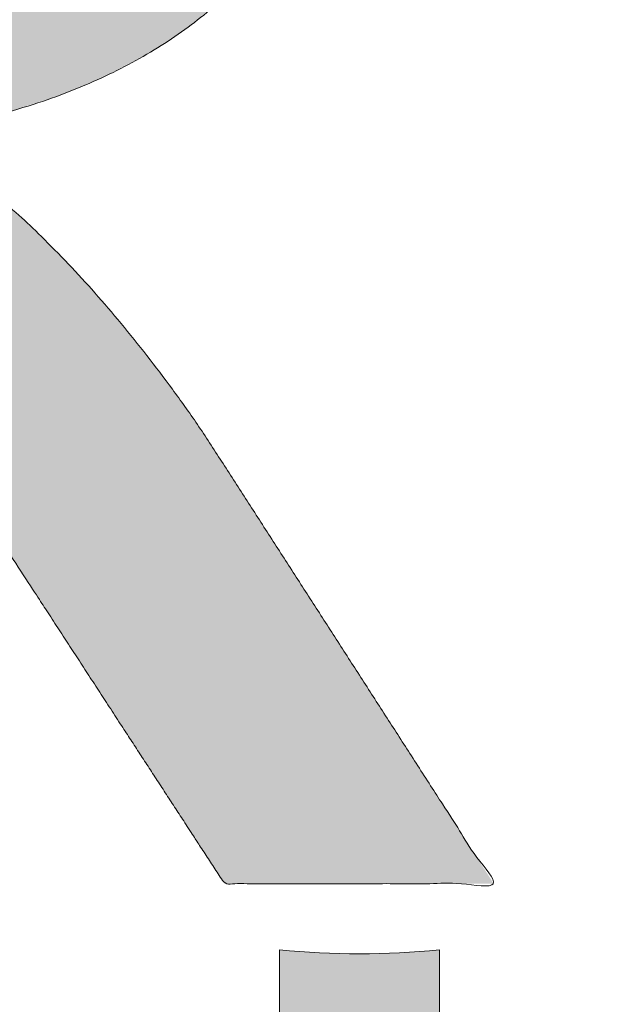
# Model space of a CAD drawing. Header units: inches. Extents: x -416 to -272, y -73 to 47.
# Tile 11 of 206: x -407.312 to -406.429, y -23.252 to -21.799. Entities that reach past the tile are written whole.
import ezdxf

# ---------------------------------------------------------------- set-up
doc = ezdxf.new("R2010")
doc.units = ezdxf.units.IN
doc.header["$LTSCALE"] = 32
doc.header["$MEASUREMENT"] = 0
doc.header["$PDMODE"] = 1
doc.header["$PDSIZE"] = -2
doc.linetypes.add('Dash Style-1', pattern=[0.083328, 0.041656, -0.041672])
for name, color, linetype, lineweight in [('Black', 7, 'Continuous', 18), ('DashLine', 7, 'Continuous', 13), ('DashLineFill', 7, 'Dash Style-1', 13), ('Drawing', 7, 'Continuous', 18), ('Leg_Locator', 7, 'Continuous', 13), ('Metal-DeskStructure', 7, 'Continuous', 13), ('None', 7, 'Continuous', 18), ('SolidLine', 7, 'Continuous', 15), ('Wood_1-H', 7, 'Continuous', 13)]:
    doc.layers.add(name, color=color, linetype=linetype, lineweight=lineweight)
doc.layers.add('Metal-Leg', color=7, linetype='Continuous', lineweight=18, true_color=0x4c4c4c)
pattern_1 = [(45, (0, 0), (-1.61301565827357, 1.935715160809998), []), (45, (-1.0608, 1.0608), (-0.4723460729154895, 0.4167612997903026), [])]

# ---------------------------------------------------------------- blocks, each defined once
blk = doc.blocks.new('1BRPFY-Leg_Plate (2D)')
at = {"layer": 'DashLineFill', "linetype": 'Continuous', "lineweight": 13}
h = blk.add_hatch(dxfattribs=at)
h.set_pattern_fill('Steel', color=253, style=0, pattern_type=2)
h.set_pattern_definition(pattern_1)
edge = h.paths.add_edge_path()
edge.add_arc((-1.704724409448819, 1.704724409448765), 0.1259842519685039, 90, 180, ccw=False)
edge.add_line((-1.704724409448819, 1.830708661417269), (1.704724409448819, 1.830708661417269))
edge.add_arc((1.704724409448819, 1.704724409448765), 0.1259842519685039, 0, 90, ccw=False)
edge.add_line((1.830708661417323, 1.704724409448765), (1.830708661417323, -1.704724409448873))
edge.add_arc((1.704724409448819, -1.704724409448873), 0.125984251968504, -89.99999999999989, 1.1368683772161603e-13, ccw=False)
edge.add_line((1.704724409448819, -1.830708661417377), (-1.704724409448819, -1.830708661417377))
edge.add_arc((-1.704724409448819, -1.704724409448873), 0.125984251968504, 180, 269.99999999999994, ccw=False)
edge.add_line((-1.830708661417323, -1.704724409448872), (-1.830708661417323, 1.704724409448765))
at = {"layer": 'SolidLine', "flags": 128}
blk.add_lwpolyline([(-0.5938289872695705, -0.5368025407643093), (-0.5775368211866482, -0.5488856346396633), (-0.5625074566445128, -0.5625074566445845), (-0.5488856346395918, -0.5775368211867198), (-0.5368025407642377, -0.5938289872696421), (-0.5263745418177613, -0.611227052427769), (-0.5177020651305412, -0.6295634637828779), (-0.5108686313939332, -0.6486616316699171), (-0.5059400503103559, -0.6683376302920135), (-0.5029637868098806, -0.688401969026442), (-0.5019685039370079, -0.7086614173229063), (-0.5029637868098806, -0.7289208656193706), (-0.5059400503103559, -0.748985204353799), (-0.5108686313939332, -0.7686612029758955), (-0.5177020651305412, -0.7877593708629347), (-0.5263745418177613, -0.8060957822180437), (-0.5368025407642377, -0.8234938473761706), (-0.5488856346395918, -0.8397860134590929), (-0.5625074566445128, -0.8548153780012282), (-0.5775368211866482, -0.8684372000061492), (-0.5938289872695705, -0.8805202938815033)], dxfattribs=at)
at = {"layer": 'SolidLine', "linetype": 'Continuous', "lineweight": 5}
blk.add_point((0, -5.371031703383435e-14), dxfattribs=at)
blk = doc.blocks.new('1BRPX8-Util_Bkt_Lg-F (2D)')
at = {"layer": 'DashLineFill', "linetype": 'Continuous', "lineweight": 13}
h = blk.add_hatch(dxfattribs=at)
h.set_pattern_fill('Steel', color=253, style=0, pattern_type=2)
h.set_pattern_definition(pattern_1)
edge = h.paths.add_edge_path()
edge.add_line((-4.468503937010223, 7.539370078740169), (-2.421259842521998, 7.539370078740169))
edge.add_line((-2.421259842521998, 7.539370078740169), (-2.421259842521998, 7.917322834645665))
edge.add_arc((-2.303149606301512, 7.91732283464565), 0.1181102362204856, 90.0000000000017, 179.9999999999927, ccw=False)
edge.add_line((-2.303149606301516, 8.035433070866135), (2.303149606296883, 8.035433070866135))
edge.add_arc((2.30314960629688, 7.917322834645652), 0.1181102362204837, 6.423306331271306e-12, 89.99999999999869, ccw=False)
edge.add_line((2.421259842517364, 7.917322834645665), (2.421259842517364, 7.539370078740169))
edge.add_line((2.421259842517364, 7.539370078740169), (4.46850393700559, 7.539370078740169))
edge.add_line((4.46850393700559, 7.539370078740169), (4.46850393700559, 7.405511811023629))
edge.add_line((4.46850393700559, 7.405511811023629), (3.129921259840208, 7.405511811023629))
edge.add_line((3.129921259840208, 7.405511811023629), (3.129921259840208, -2.011811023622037))
edge.add_line((3.129921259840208, -2.011811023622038), (4.46850393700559, -2.011811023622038))
edge.add_line((4.46850393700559, -2.011811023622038), (4.46850393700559, -2.145669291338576))
edge.add_line((4.46850393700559, -2.145669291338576), (2.421259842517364, -2.145669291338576))
edge.add_line((2.421259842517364, -2.145669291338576), (2.421259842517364, -2.523622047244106))
edge.add_arc((2.303149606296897, -2.523622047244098), 0.1181102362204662, 269.9999999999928, 359.9999999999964, ccw=False)
edge.add_line((2.303149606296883, -2.641732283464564), (-2.303149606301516, -2.641732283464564))
edge.add_arc((-2.303149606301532, -2.523622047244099), 0.1181102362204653, 180.0000000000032, 270.0000000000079, ccw=False)
edge.add_line((-2.421259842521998, -2.523622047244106), (-2.421259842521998, -2.145669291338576))
edge.add_line((-2.421259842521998, -2.145669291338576), (-4.468503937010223, -2.145669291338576))
edge.add_line((-4.468503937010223, -2.145669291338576), (-4.468503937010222, -2.011811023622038))
edge.add_line((-4.468503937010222, -2.011811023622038), (-3.129921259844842, -2.011811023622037))
edge.add_line((-3.129921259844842, -2.011811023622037), (-3.129921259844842, 7.405511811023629))
edge.add_line((-3.129921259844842, 7.405511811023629), (-4.468503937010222, 7.405511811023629))
edge.add_line((-4.468503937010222, 7.405511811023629), (-4.468503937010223, 7.539370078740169))
at = {"layer": 'SolidLine', "flags": 128}
for points in [[(-0.6203331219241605, -0.2685420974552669), (-0.5772333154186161, -0.2793380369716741), (-0.5353992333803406, -0.2943065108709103), (-0.4952337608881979, -0.3133033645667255), (-0.4571237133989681, -0.3361456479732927), (-0.4214361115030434, -0.362613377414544), (-0.3885146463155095, -0.3924516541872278), (-0.3586763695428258, -0.4253731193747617), (-0.3322086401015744, -0.4610607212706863), (-0.3093663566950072, -0.4991707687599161), (-0.290369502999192, -0.5393362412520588), (-0.2754010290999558, -0.5811703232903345), (-0.2646050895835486, -0.6242701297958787), (-0.2580856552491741, -0.6682205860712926), (-0.2559055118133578, -0.7125984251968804), (-0.2580856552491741, -0.7569762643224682), (-0.2646050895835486, -0.8009267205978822), (-0.2754010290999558, -0.8440265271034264), (-0.290369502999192, -0.8858606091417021), (-0.3093663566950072, -0.9260260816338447), (-0.3322086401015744, -0.9641361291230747), (-0.3586763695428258, -0.999823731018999), (-0.3885146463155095, -1.032745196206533), (-0.4214361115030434, -1.062583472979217), (-0.4571237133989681, -1.089051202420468), (-0.4952337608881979, -1.111893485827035), (-0.5353992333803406, -1.13089033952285), (-0.5772333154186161, -1.145858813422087), (-0.6203331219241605, -1.156654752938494)], [(0.3093663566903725, -0.9260260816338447), (0.2903695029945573, -0.8858606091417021), (0.275401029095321, -0.8440265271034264), (0.2646050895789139, -0.8009267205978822), (0.2580856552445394, -0.7569762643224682), (0.2559055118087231, -0.7125984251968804), (0.2580856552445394, -0.6682205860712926), (0.2646050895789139, -0.6242701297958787), (0.275401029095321, -0.5811703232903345), (0.2903695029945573, -0.5393362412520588), (0.3093663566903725, -0.4991707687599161)]]:
    blk.add_lwpolyline(points, dxfattribs=at)
at = {"layer": 'SolidLine', "linetype": 'Continuous', "lineweight": 5}
blk.add_point((1.104977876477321e-14, -7.385168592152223e-14), dxfattribs=at)
blk = doc.blocks.new('Slate-LegBrace (2D)')
at = {"layer": 'DashLineFill', "linetype": 'Continuous', "lineweight": 13}
h = blk.add_hatch(dxfattribs=at)
h.set_pattern_fill('Steel', color=253, style=0, pattern_type=2)
h.set_pattern_definition(pattern_1)
edge = h.paths.add_edge_path()
edge.add_line((-2.199587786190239, -0.1351515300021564), (-1.374775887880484, -0.1351515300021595))
edge.add_arc((3.774758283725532e-15, -0.01355418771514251), 1.380142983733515, 185.0545920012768, 354.9454079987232)
edge.add_line((1.374775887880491, -0.13515153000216), (2.199718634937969, -0.1351515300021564))
edge.add_arc((6.542437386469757e-05, -0.01705725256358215), 2.202821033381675, 183.0731271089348, 356.92687289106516, ccw=False)
h = blk.add_hatch(dxfattribs=at)
h.set_pattern_fill('Steel', color=253, style=0, pattern_type=2)
h.set_pattern_definition(pattern_1)
edge = h.paths.add_edge_path()
edge.add_line((2.191696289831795, -0.2375138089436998), (1.463739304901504, -0.2375137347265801))
edge.add_arc((-6.542437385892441e-05, -0.01704129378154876), 1.480314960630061, 188.5652811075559, 351.4347188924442, ccw=False)
edge.add_line((-1.463870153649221, -0.2375137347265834), (-2.191827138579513, -0.2375138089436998))
edge.add_line((-2.191827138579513, -0.2375138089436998), (-2.199718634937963, -0.1351515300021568))
edge.add_line((-2.199718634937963, -0.1351515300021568), (-1.374775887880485, -0.1351515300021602))
edge.add_arc((2.886579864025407e-15, -0.01355418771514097), 1.380142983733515, 185.0545920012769, 354.9454079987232)
edge.add_line((1.37477588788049, -0.1351515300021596), (2.199587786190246, -0.1351515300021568))
edge.add_line((2.199587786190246, -0.1351515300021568), (2.191696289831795, -0.2375138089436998))
at = {"layer": 'DashLine', "linetype": 'Continuous', "lineweight": 5}
blk.add_point((-4.475859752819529e-14, 3.580687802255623e-14), dxfattribs=at)
at = {"layer": 'DashLineFill', "flags": 128}
for points in [[(2.191696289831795, -0.2375138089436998), (1.463739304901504, -0.2375137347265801, -0.860662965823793), (-1.463870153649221, -0.2375137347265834), (-2.191827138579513, -0.2375138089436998), (-2.199718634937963, -0.1351515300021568), (-1.374775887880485, -0.1351515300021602, 0.9154551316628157), (1.37477588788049, -0.1351515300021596), (2.199587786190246, -0.1351515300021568)], [(-2.199587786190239, -0.1351515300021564), (-1.374775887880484, -0.1351515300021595, 0.9154551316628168), (1.374775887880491, -0.13515153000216), (2.199718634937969, -0.1351515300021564, -0.9477524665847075)]]:
    blk.add_lwpolyline(points, format="xyb", close=True, dxfattribs=at)
blk = doc.blocks.new('TLLegSleeve (2D)')
at = {"layer": 'DashLineFill', "linetype": 'Continuous', "lineweight": 13}
h = blk.add_hatch(dxfattribs=at)
h.set_pattern_fill('Steel', color=253, style=0, pattern_type=2)
h.set_pattern_definition(pattern_1)
edge = h.paths.add_edge_path()
edge.add_line((1.08267716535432, 1.402343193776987), (1.08267716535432, 2.913385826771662))
edge.add_arc((-1.707523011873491e-13, 2.913385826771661), 1.08267716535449, 4.479377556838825e-14, 180)
edge.add_line((-1.082677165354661, 2.913385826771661), (-1.08267716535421, 1.402343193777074))
edge.add_arc((-1.332267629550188e-15, 2.886579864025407e-15), 1.771653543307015, 127.6698869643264, 412.330113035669)
edge.add_line((1.08267716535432, 1.402343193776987), (1.08267716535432, 1.402343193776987))
edge = h.paths.add_edge_path()
edge.add_arc((1.665334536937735e-15, 2.91338582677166), 0.7480314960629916, 0, 180, ccw=False)
edge.add_arc((1.665334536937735e-15, 2.91338582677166), 0.7480314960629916, 180, 360, ccw=False)
edge = h.paths.add_edge_path()
edge.add_arc((-1.723066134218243e-13, 9.149983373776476e-17), 1.437007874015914, 0, 180, ccw=False)
edge.add_arc((-1.723066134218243e-13, 5.70119602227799e-16), 1.437007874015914, 180, 360, ccw=False)
at = {"layer": 'DashLineFill', "flags": 128}
for points in [[(1.08267716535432, 1.402343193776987), (1.08267716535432, 2.913385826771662, 0.9999999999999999), (-1.082677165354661, 2.913385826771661), (-1.08267716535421, 1.402343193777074, 2.931618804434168), (1.08267716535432, 1.402343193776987)], [(-1.437007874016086, 3.308097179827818e-16, -0.9999999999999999), (1.437007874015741, 3.308097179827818e-16, -0.9999999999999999)]]:
    blk.add_lwpolyline(points, format="xyb", close=True, dxfattribs=at)
at = {"layer": 'DashLineFill', "linetype": 'Continuous', "lineweight": 5}
blk.add_point((-1.723206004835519e-13, 3.308097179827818e-16), dxfattribs=at)
blk = doc.blocks.new('Group-84')
at = {"layer": 'SolidLine', "flags": 128}
blk.add_lwpolyline([(7.34251968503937, -8.30708661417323, -0.414213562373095), (9.05511811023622, -6.594488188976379, -0.414213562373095), (10.76771653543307, -8.30708661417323, -0.414213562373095), (9.05511811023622, -10.01968503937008, -0.414213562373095)], format="xyb", close=True, dxfattribs=at)
at = {"layer": 'Wood_1-H', "color": 7}
for name in ['1BRPX8-Util_Bkt_Lg-F (2D)', 'TLLegSleeve (2D)', 'Slate-LegBrace (2D)', '1BRPFY-Leg_Plate (2D)']:
    blk.add_blockref(name, (9.05511811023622, -8.30708661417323), dxfattribs=at)
blk = doc.blocks.new('TL14_lower_leg (2D)')
at = {"layer": 'DashLine', "flags": 128}
blk.add_lwpolyline([(1.371317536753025, 0.1350629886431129), (1.377952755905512, 1.783045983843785e-14), (1.371317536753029, -0.1350629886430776), (1.351475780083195, -0.2688252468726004), (1.318618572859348, -0.3999985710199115), (1.27306234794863, -0.5273196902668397), (1.215245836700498, -0.6495624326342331), (1.145725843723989, -0.7655495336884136), (1.065171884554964, -0.8741639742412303), (0.9743597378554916, -0.9743597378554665), (0.8741639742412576, -1.065171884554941), (0.7655495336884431, -1.14572584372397), (0.6495624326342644, -1.215245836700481), (0.5273196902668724, -1.273062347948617), (0.3999985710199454, -1.318618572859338), (0.2688252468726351, -1.351475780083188), (0.135062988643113, -1.371317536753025), (1.777195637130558e-14, -1.377952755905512), (-0.1350629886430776, -1.371317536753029), (-0.2688252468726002, -1.351475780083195), (-0.3999985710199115, -1.318618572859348), (-0.5273196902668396, -1.27306234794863)], dxfattribs=at)
at = {"layer": 'DashLine', "linetype": 'Continuous', "lineweight": 5}
blk.add_point((0, 0), dxfattribs=at)
blk = doc.blocks.new('Group-50')
at = {"layer": 'DashLineFill', "linetype": 'Continuous', "lineweight": 13}
h = blk.add_hatch(dxfattribs=at)
h.set_pattern_fill('Steel', color=253, style=0, pattern_type=2)
h.set_pattern_definition(pattern_1)
h.paths.add_polyline_path([(-2.066929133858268, 1.397637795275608), (2.066929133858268, 1.397637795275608), (2.066929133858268, 0.1377952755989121), (2.106299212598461, 0.1377952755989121), (2.106299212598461, -0.1377952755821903), (2.066929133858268, -0.1377952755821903), (2.066929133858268, -5.275590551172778), (2.106299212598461, -5.275590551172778), (2.106299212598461, -5.55118110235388), (2.066929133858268, -5.55118110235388), (2.066929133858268, -5.82677165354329), (-2.066929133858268, -5.82677165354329), (-2.066929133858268, -5.55118110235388), (-2.106299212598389, -5.55118110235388), (-2.106299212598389, -5.275590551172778), (-2.066929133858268, -5.275590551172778), (-2.066929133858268, -0.1377952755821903), (-2.106299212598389, -0.1377952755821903), (-2.106299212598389, 0.1377952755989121), (-2.066929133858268, 0.1377952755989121)])
at = {"layer": 'SolidLine', "linetype": 'Continuous', "lineweight": 5}
blk.add_point((0, 0), dxfattribs=at)
blk = doc.blocks.new('TL14_upper_leg (2D)')
at = {"layer": 'DashLine', "flags": 128}
blk.add_lwpolyline([(1.214595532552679, 0.1196272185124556), (1.22047244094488, 7.47323834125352e-17), (1.214595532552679, -0.1196272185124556), (1.197021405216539, -0.2381023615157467), (1.167919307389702, -0.3542844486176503), (1.127569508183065, -0.467054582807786), (1.076360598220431, -0.5753267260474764), (1.01478574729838, -0.6780581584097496), (0.9434379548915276, -0.7742595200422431), (0.8630043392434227, -0.8630043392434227), (0.7742595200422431, -0.9434379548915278), (0.6780581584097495, -1.01478574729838), (0.5753267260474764, -1.076360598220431), (0.4670545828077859, -1.127569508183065), (0.3542844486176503, -1.167919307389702), (0.2381023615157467, -1.197021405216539), (0.1196272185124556, -1.214595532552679), (0, -1.22047244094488), (-0.1196272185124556, -1.214595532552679), (-0.2381023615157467, -1.197021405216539), (-0.3542844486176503, -1.167919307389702), (-0.4670545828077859, -1.127569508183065), (-0.5753267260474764, -1.076360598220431)], dxfattribs=at)
at = {"layer": 'Metal-Leg', "linetype": 'Continuous', "lineweight": 5}
blk.add_point((0, 0), dxfattribs=at)
at = {"layer": 'DashLine', "color": 7}
blk.add_blockref('Group-50', (0, 0), dxfattribs=at)
blk = doc.blocks.new('Group-55')
at = {"layer": 'DashLine'}
for p, q in [((0.0001991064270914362, 3.818897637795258), (0.0001991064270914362, 4.055118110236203)), ((-0.117911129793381, 3.700787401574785), (-0.3541316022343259, 3.700787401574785)), ((0.1183093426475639, 3.700787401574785), (0.3545298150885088, 3.700787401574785)), ((0.0001991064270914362, 3.582677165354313), (0.0001991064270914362, 3.346456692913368))]:
    blk.add_line(p, q, dxfattribs=at)
at = {"layer": 'DashLine', "flags": 128}
blk.add_lwpolyline([(-0.2557064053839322, 3.700787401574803), (-0.254474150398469, 3.725870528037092), (-0.2507892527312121, 3.750712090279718), (-0.2446871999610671, 3.775072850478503), (-0.2362267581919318, 3.798718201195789), (-0.2254894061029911, 3.821420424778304), (-0.2125785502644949, 3.842960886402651), (-0.1976185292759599, 3.863132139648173), (-0.180753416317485, 3.881739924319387), (-0.1621456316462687, 3.898605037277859), (-0.1419743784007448, 3.913565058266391), (-0.1204339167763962, 3.926475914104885), (-0.09773169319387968, 3.937213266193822), (-0.07408634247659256, 3.945673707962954), (-0.04972558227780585, 3.951775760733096), (-0.02488402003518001, 3.955460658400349), (0.0001991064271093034, 3.956692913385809), (0.02528223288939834, 3.955460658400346), (0.05012379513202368, 3.951775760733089), (0.07448455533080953, 3.945673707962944), (0.09812990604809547, 3.937213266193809), (0.1208321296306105, 3.926475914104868), (0.1423725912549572, 3.913565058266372), (0.1625438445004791, 3.898605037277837), (0.181151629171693, 3.881739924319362), (0.1980167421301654, 3.863132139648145), (0.2129767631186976, 3.842960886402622), (0.2258876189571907, 3.821420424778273), (0.2366249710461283, 3.798718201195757), (0.2450854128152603, 3.775072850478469), (0.2511874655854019, 3.750712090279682), (0.2548723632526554, 3.725870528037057), (0.2561046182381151, 3.700787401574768), (0.2548723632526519, 3.675704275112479), (0.251187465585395, 3.650862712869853), (0.24508541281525, 3.626501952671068), (0.2366249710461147, 3.602856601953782), (0.2258876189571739, 3.580154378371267), (0.2129767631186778, 3.55861391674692), (0.1980167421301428, 3.538442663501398), (0.1811516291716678, 3.519834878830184), (0.1625438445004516, 3.502969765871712), (0.1423725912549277, 3.488009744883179), (0.1208321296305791, 3.475098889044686), (0.09812990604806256, 3.464361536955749), (0.07448455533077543, 3.455901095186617), (0.05012379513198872, 3.449799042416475), (0.02528223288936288, 3.446114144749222), (0.0001991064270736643, 3.444881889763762), (-0.02488402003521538, 3.446114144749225), (-0.04972558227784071, 3.449799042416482), (-0.07408634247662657, 3.455901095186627), (-0.09773169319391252, 3.464361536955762), (-0.1204339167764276, 3.475098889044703), (-0.1419743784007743, 3.488009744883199), (-0.1621456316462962, 3.502969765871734), (-0.1807534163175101, 3.519834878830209), (-0.1976185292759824, 3.538442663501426), (-0.2125785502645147, 3.558613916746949), (-0.2254894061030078, 3.580154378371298), (-0.2362267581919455, 3.602856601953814), (-0.2446871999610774, 3.626501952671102), (-0.250789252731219, 3.650862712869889), (-0.2544741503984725, 3.675704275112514)], close=True, dxfattribs=at)
blk = doc.blocks.new('1BRPT9-Bracket (2D)')
at = {"layer": 'DashLineFill', "linetype": 'Continuous', "lineweight": 13}
h = blk.add_hatch(dxfattribs=at)
h.set_pattern_fill('Steel', color=253, style=0, pattern_type=2)
h.set_pattern_definition(pattern_1)
edge = h.paths.add_edge_path()
edge.add_line((-2.32206875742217, -8.74015748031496), (-2.32206875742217, 8.740157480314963))
edge.add_line((-2.32206875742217, 8.740157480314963), (1.677931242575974, 8.740157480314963))
edge.add_arc((1.677931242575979, 8.488188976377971), 0.2519685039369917, -3.979039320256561e-12, 90.0000000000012, ccw=False)
edge.add_line((1.929899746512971, 8.488188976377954), (1.929899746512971, 7.480314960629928))
edge.add_line((1.929899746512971, 7.480314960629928), (2.323600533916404, 7.461135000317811))
edge.add_line((2.323600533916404, 7.461135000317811), (2.323600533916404, -7.480314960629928))
edge.add_line((2.323600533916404, -7.480314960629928), (1.929899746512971, -7.480314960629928))
edge.add_line((1.929899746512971, -7.480314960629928), (1.929899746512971, -8.488188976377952))
edge.add_arc((1.677931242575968, -8.488188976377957), 0.2519685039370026, -90.00000000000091, 1.0800249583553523e-12, ccw=False)
edge.add_line((1.677931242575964, -8.74015748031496), (-2.32206875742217, -8.74015748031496))
at = {"layer": 'DashLineFill', "linetype": 'Continuous', "lineweight": 5}
blk.add_point((0.0001991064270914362, 3.700787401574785), dxfattribs=at)
at = {"layer": 'Metal-DeskStructure', "color": 7}
blk.add_blockref('Group-55', (0, 0), dxfattribs=at)
blk = doc.blocks.new('Group-72')
at = {"layer": 'Metal-DeskStructure', "linetype": 'Continuous', "lineweight": 0, "true_color": 0xff0000}
h = blk.add_hatch(color=1, dxfattribs=at)
h.paths.add_polyline_path([(-1.987219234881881, -1.274606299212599), (-1.987219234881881, 1.274606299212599), (-0.8719385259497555, 1.274606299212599), (-0.7915355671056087, 1.273487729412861), (-0.7161115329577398, 1.270132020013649), (-0.645666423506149, 1.264539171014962), (-0.5802002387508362, 1.256709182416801), (-0.5197129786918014, 1.246642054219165), (-0.4642046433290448, 1.234337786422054), (-0.4136752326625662, 1.219796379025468), (-0.3681247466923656, 1.203017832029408), (-0.3261402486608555, 1.18341340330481), (-0.2863088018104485, 1.160394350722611), (-0.2486304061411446, 1.133960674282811), (-0.2131050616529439, 1.10411237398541), (-0.1797327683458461, 1.070849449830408), (-0.1485135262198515, 1.034171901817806), (-0.1194473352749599, 0.9940797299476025), (-0.09253419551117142, 0.9505729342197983), (-0.06831236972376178, 0.9047532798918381), (-0.04732012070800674, 0.8577225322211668), (-0.02955744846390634, 0.8094806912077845), (-0.01502435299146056, 0.7600277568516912), (-0.003720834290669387, 0.7093637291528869), (0.004353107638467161, 0.6574886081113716), (0.00919747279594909, 0.604402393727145), (0.0108122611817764, 0.5501050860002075), (0.00814617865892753, 0.4809719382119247), (0.000147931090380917, 0.4145973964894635), (-0.01318248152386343, 0.3509814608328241), (-0.03184505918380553, 0.2901241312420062), (-0.05583980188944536, 0.23202540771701), (-0.08516670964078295, 0.1766852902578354), (-0.1198257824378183, 0.1241037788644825), (-0.1598170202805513, 0.0742808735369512), (-0.2053927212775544, 0.02804076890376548), (-0.2568051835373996, -0.01379234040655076), (-0.3140544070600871, -0.05121845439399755), (-0.3771403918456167, -0.08423757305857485), (-0.4460631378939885, -0.1128496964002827), (-0.5208226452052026, -0.137054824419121), (-0.6014189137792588, -0.1568529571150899), (-0.6878519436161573, -0.1722440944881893), (-0.6570364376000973, -0.1878368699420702), (-0.6281048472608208, -0.203396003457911), (-0.6010571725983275, -0.2189214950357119), (-0.5758934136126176, -0.2344133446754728), (-0.552613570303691, -0.2498715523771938), (-0.5312176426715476, -0.2652961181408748), (-0.5117056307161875, -0.2806870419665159), (-0.4940775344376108, -0.2960443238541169), (-0.4592922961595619, -0.3297530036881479), (-0.4249107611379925, -0.3652110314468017), (-0.3909329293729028, -0.4024184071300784), (-0.3573588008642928, -0.4413751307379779), (-0.3241883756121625, -0.4820812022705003), (-0.2914216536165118, -0.5245366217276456), (-0.2590586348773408, -0.5687413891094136), (-0.2270993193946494, -0.6146955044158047), (0.1981284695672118, -1.274606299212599), (-0.199109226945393, -1.274606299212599), (-0.5274503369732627, -0.7707919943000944), (-0.5624626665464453, -0.7177646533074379), (-0.5959106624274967, -0.667950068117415), (-0.627794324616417, -0.6213482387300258), (-0.6581136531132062, -0.57795916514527), (-0.6868686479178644, -0.5377828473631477), (-0.7140593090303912, -0.5008192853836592), (-0.739685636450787, -0.4670684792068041), (-0.7637476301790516, -0.4365304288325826), (-0.7867246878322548, -0.408532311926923), (-0.8090962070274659, -0.3824013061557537), (-0.8308621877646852, -0.3581374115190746), (-0.8520226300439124, -0.3357406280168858), (-0.872577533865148, -0.3152109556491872), (-0.8925268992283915, -0.2965483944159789), (-0.911870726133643, -0.2797529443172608), (-0.9306090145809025, -0.264824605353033), (-0.9490697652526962, -0.2513512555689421), (-0.9675809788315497, -0.2389207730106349), (-0.9861426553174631, -0.2275331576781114), (-1.004754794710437, -0.2171884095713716), (-1.02341739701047, -0.2078865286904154), (-1.042130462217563, -0.1996275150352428), (-1.060893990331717, -0.192411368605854), (-1.07970798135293, -0.1862380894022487), (-1.094812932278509, -0.1829582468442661), (-1.112138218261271, -0.1801157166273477), (-1.131683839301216, -0.1777104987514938), (-1.153449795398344, -0.1757425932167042), (-1.177436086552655, -0.1742120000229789), (-1.203642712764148, -0.173118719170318), (-1.232069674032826, -0.1724627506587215), (-1.262716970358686, -0.1722440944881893), (-1.642731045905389, -0.1722440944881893), (-1.642731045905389, -1.274606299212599)])
h.paths.add_polyline_path([(-1.642731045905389, 0.1033464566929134), (-0.9376065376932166, 0.1033464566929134), (-0.8829223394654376, 0.1041370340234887), (-0.831366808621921, 0.1065087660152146), (-0.7829399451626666, 0.1104616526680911), (-0.7376417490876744, 0.1159956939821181), (-0.6954722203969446, 0.1231108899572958), (-0.656431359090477, 0.131807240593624), (-0.6205191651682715, 0.1420847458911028), (-0.5877356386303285, 0.1539434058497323), (-0.5574584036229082, 0.1675514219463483), (-0.5290650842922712, 0.183076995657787), (-0.5025556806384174, 0.2005201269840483), (-0.477930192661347, 0.2198808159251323), (-0.4551886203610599, 0.2411590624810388), (-0.4343309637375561, 0.2643548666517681), (-0.4153572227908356, 0.2894682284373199), (-0.3982673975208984, 0.3164991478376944), (-0.3831287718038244, 0.3447916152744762), (-0.3700086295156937, 0.3736896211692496), (-0.3589069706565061, 0.4031931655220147), (-0.3498237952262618, 0.4333022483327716), (-0.3427591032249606, 0.4640168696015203), (-0.3377128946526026, 0.4953370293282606), (-0.3346851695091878, 0.5272627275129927), (-0.3336759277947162, 0.5597939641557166), (-0.3356439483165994, 0.6066395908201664), (-0.3415480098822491, 0.6513658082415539), (-0.3513881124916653, 0.693972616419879), (-0.3651642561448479, 0.7344600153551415), (-0.3828764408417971, 0.7728280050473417), (-0.4045246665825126, 0.8090765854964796), (-0.4301089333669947, 0.8432057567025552), (-0.4596292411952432, 0.8752155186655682), (-0.4934051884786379, 0.9042311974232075), (-0.5317563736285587, 0.9293781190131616), (-0.5746827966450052, 0.9506562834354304), (-0.6221844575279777, 0.9680656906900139), (-0.6742613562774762, 0.9816063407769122), (-0.7309134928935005, 0.9912782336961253), (-0.7921408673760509, 0.9970813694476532), (-0.8579434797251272, 0.9990157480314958), (-1.642731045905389, 0.9990157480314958)])
at = {"layer": 'Metal-DeskStructure', "color": 7}
blk.add_open_spline([(-1.987219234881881, -1.274606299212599), (-1.987219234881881, 0), (-1.987219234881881, 1.274606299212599), (-1.429578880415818, 1.274606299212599), (-0.5403688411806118, 1.274606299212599), (-0.1958806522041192, 1.131429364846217), (0.0108122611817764, 0.7697165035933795), (0.0108122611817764, 0.2680552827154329), (-0.330446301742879, -0.1194935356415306), (-0.6878519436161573, -0.1722440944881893), (-0.5608220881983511, -0.2346824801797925), (-0.4940775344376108, -0.2960443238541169), (-0.3541291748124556, -0.4273803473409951), (-0.2270993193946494, -0.6146955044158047), (-0.01448542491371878, -0.9446509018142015), (0.1981284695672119, -1.274606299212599), (-0.0004903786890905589, -1.274606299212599), (-0.199109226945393, -1.274606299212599), (-0.3632797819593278, -1.022699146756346), (-0.5274503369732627, -0.7707919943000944), (-0.6706283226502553, -0.5522571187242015), (-0.856866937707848, -0.3208037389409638), (-1.004351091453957, -0.2088454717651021), (-1.07970798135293, -0.1862380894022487), (-1.13568711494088, -0.1722440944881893), (-1.452724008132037, -0.1722440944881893), (-1.642731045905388, -0.1722440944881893), (-1.642731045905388, -0.7234251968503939), (-1.642731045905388, -1.274606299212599), (-1.814975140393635, -1.274606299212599), (-1.987219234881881, -1.274606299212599)], degree=2, knots=[0, 0, 0, 0.1376097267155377, 0.1376097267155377, 0.1978139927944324, 0.233611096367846, 0.2694081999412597, 0.3052053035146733, 0.3511799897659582, 0.3971546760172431, 0.3971546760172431, 0.4151671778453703, 0.4151671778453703, 0.4532969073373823, 0.4532969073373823, 0.5194264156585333, 0.5194264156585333, 0.5528882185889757, 0.5528882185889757, 0.6035447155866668, 0.6035447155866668, 0.6475600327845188, 0.6915753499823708, 0.7355906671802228, 0.7355906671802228, 0.7678723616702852, 0.8161582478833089, 0.8161582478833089, 0.9562281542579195, 0.9562281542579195, 1, 1, 1], dxfattribs=at)
blk = doc.blocks.new('SlateLegLocator-R2')
at = {"color": 255, "linetype": 'Dash Style-1', "lineweight": 5}
blk.add_wipeout([(-2.106299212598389, 1.3779527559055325), (2.10629921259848, 1.3779527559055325), (2.10629921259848, -5.807086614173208), (-2.106299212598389, -5.807086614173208)], dxfattribs=at).dxf.layer = 'Black'
at = {"layer": 'Leg_Locator', "linetype": 'Continuous', "lineweight": 0, "true_color": 0xff0000}
h = blk.add_hatch(color=1, dxfattribs=at)
edge = h.paths.add_edge_path()
edge.add_line((4.475859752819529e-14, -5.0275590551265), (-0.4794678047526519, -3.866141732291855))
edge.add_line((-0.4794678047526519, -3.866141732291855), (-0.1181102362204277, -3.866141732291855))
edge.add_line((-0.1181102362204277, -3.866141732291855), (-0.1181102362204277, -1.37222430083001))
edge.add_arc((4.476974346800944e-14, -0.1574803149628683), 1.220472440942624, 264.4465558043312, 275.5534441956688)
edge.add_line((0.1181102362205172, -1.37222430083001), (0.1181102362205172, -3.866141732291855))
edge.add_line((0.1181102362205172, -3.866141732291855), (0.4794678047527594, -3.866141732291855))
edge.add_line((0.4794678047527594, -3.866141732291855), (4.474198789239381e-14, -5.0275590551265))
at = {"layer": 'Black', "linetype": 'Continuous', "lineweight": 5}
blk.add_point((0, 0), dxfattribs=at)
at = {"layer": 'Leg_Locator', "flags": 128}
blk.add_lwpolyline([(4.475859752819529e-14, -5.0275590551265), (-0.4794678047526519, -3.866141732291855), (-0.1181102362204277, -3.866141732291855), (-0.1181102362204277, -1.37222430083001, 0.04850091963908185), (0.1181102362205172, -1.37222430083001), (0.1181102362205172, -3.866141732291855), (0.4794678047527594, -3.866141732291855)], format="xyb", close=True, dxfattribs=at)
at = {"layer": 'Metal-DeskStructure', "color": 7}
blk.add_blockref('Group-72', (0, 0), dxfattribs=at)
blk = doc.blocks.new('Group-85')
at = {"layer": 'None', "color": 7}
for name, p in [('1BRPT9-Bracket (2D)', (8.976377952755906, -12.00787401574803)), ('1BRPFY-Leg_Plate (2D)', (8.976377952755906, -8.30708661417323)), ('TL14_upper_leg (2D)', (8.976377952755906, -8.30708661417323)), ('TL14_lower_leg (2D)', (8.976377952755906, -8.30708661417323))]:
    blk.add_blockref(name, p, dxfattribs=at)
blk.add_blockref('SlateLegLocator-R2', (8.976377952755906, -8.30708661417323), dxfattribs=at)
blk = doc.blocks.new('Group-86')
at = {"layer": 'None'}
blk.add_blockref('Group-84', (0, 0), dxfattribs=at)
blk.add_blockref('Group-85', (0, 0), dxfattribs=at)
blk = doc.blocks.new('SL Credenza Desk (2D)-1')
at = {"layer": 'None'}
blk.add_blockref('Group-86', (0, 0), dxfattribs=at)
at = {"layer": 'Drawing', "color": 0, "flags": 1}
for tag in ['Tag', 'Catalog', 'Option1', 'Option2', 'Option3', 'Option4', 'Option5', 'Option6', 'Option7', 'Option8', 'Option9', 'Option10', 'Option11', 'Option12', 'Custom', 'FinishGroup', 'Discount', 'Item2', 'Item3', 'Item6', 'Item9', 'Item10', 'Item12', 'Item13', 'Item16', 'Item19', 'Item20', 'Item21', 'Item22', 'Item23', 'Item24', 'Item25', 'Item8', 'Item18', 'Item1', 'Item4', 'Item5', 'Item7', 'Item11', 'Item14', 'Item15', 'Item17']:
    blk.add_attdef(tag, (-56.28870742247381, -28.99901361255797), '', height=0.007086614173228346, dxfattribs=at)
blk = doc.blocks.new('Group-87')
at = {"layer": 'Drawing'}
blk.add_blockref('SL Credenza Desk (2D)-1', (-56.32807750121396, 1.485347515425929), dxfattribs=at)
at = {"layer": 'Drawing', "color": 0, "flags": 1}
for tag in ['Tag', 'Catalog', 'Option1', 'Option2', 'Option3', 'Option4', 'Option5', 'Option6', 'Option7', 'Option8', 'Option9', 'Option10', 'Option11', 'Option12', 'Custom', 'FinishGroup', 'Discount', 'Item2', 'Item3', 'Item6', 'Item9', 'Item10', 'Item12', 'Item13', 'Item16', 'Item19', 'Item20', 'Item21', 'Item22', 'Item23', 'Item24', 'Item25', 'Item8', 'Item18', 'Item1', 'Item4', 'Item5', 'Item7', 'Item11', 'Item14', 'Item15', 'Item17']:
    blk.add_attdef(tag, (-56.28870742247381, -28.99901361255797), '', height=0.007086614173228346, dxfattribs=at)

msp = doc.modelspace()

# ---------------------------------------------------------------- block references
at = {"layer": 'Drawing', "color": 7}
msp.add_blockref('Group-87', (-359.4593240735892, -14.97747349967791), dxfattribs=at)

doc.saveas('drawing.dxf')
